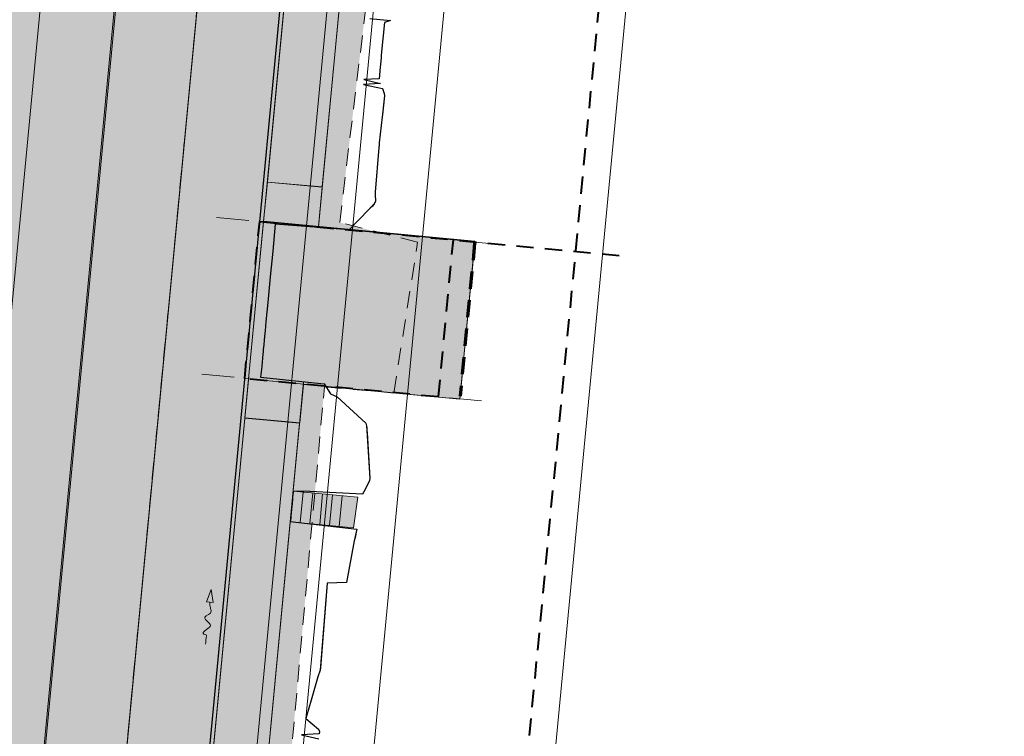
# Model space of a CAD drawing. Extents: x -11 to 1364399, y -11 to 423796.
# Tile 42 of 55: x 1364248 to 1364373, y 423185 to 423276. Entities that reach past the tile are written whole.
import ezdxf

# ---------------------------------------------------------------- set-up
doc = ezdxf.new("R2010")
doc.units = 0
doc.header["$MEASUREMENT"] = 0
doc.linetypes.add('DGN Style 2', pattern=[3.645058, 2.187035, -1.458023])
doc.linetypes.add('DGN Style 3', pattern=[5.103081, 3.645058, -1.458023])
for name, color, linetype, lineweight, plot in [('CM_Corridor_Conceptual (Construction)', 7, 'Continuous', 0, False), ('CM_Corridor_Final (Construction)', 7, 'Continuous', 30, False), ('CM_Corridor_Point_Control (Construction)', 7, 'Continuous', 0, False), ('CM_Corridor_Range_Conceptual (Construction)', 1, 'DGN Style 3', 30, False), ('CM_Corridor_Range_Final (Construction)', 1, 'DGN Style 2', 30, False), ('SC_Scratch13', 7, 'Continuous', 0, False)]:
    doc.layers.add(name, color=color, linetype=linetype, lineweight=lineweight, plot=plot)
for name, color, linetype, lineweight in [('DR_P_Flow_Arrow', 151, 'Continuous', 13), ('DT_P_Tie', 94, 'Continuous', 0), ('PV_P_Curb', 120, 'Continuous', 13), ('PV_P_Drive', 230, 'Continuous', 13), ('PV_P_EOP', 7, 'Continuous', 30), ('PV_P_Saw_Cut_Line', 62, 'Continuous', 13), ('PV_P_Steps', 97, 'Continuous', 13), ('PV_P_Walk', 241, 'Continuous', 13), ('SC_Scratch10', 7, 'Continuous', 0), ('SC_Shading1', 253, 'Continuous', 0), ('SC_Shading2', 9, 'Continuous', 0), ('SC_Shading3', 254, 'Continuous', 0)]:
    doc.layers.add(name, color=color, linetype=linetype, lineweight=lineweight)
doc.layers.add('MD_P_Drive_MatchLine (Construction)', color=30, linetype='DGN Style 2', lineweight=70, transparency=0.5)

# ---------------------------------------------------------------- blocks, each defined once
blk = doc.blocks.new('*U33', base_point=(1364189.51, 423113.4))
at = {"layer": 'CM_Corridor_Final (Construction)', "transparency": 33554559, "flags": 128}
blk.add_lwpolyline([(1364292.75, 423276.33), (1364295.39, 423276.04), (1364294.61, 423275.81), (1364294.21, 423271.63), (1364294.18, 423271.33), (1364294.1, 423270.44), (1364294.07, 423270.14), (1364293.92, 423268.65), (1364292, 423268.53), (1364294.11, 423268.03), (1364291.95, 423267.93), (1364294.35, 423267.4), (1364294.59, 423266.77), (1364294.63, 423266.47), (1364294.35, 423264.08), (1364294.32, 423263.79), (1364293.95, 423260.51), (1364293.92, 423260.21), (1364293.88, 423259.91), (1364293.43, 423254.23), (1364293.43, 423253.93), (1364293.48, 423253.02), (1364293.32, 423252.73), (1364293.08, 423252.45), (1364292.81, 423252.18), (1364291.16, 423250.53), (1364290.9, 423250.25), (1364290.37, 423249.7), (1364290.11, 423249.42), (1364280.71, 423250.15), (1364280.39, 423246.73), (1364280.07, 423243.44), (1364279.76, 423240.16), (1364279.65, 423238.97), (1364279.62, 423238.67), (1364279.56, 423238.07), (1364279.53, 423237.77), (1364279.42, 423236.58), (1364279.39, 423236.28), (1364279.3, 423235.38), (1364279.25, 423234.78), (1364279.22, 423234.49), (1364279.19, 423234.19), (1364279.16, 423233.89), (1364279.13, 423233.59), (1364278.99, 423232.1), (1364278.99, 423232.05), (1364278.86, 423230.68), (1364286.96, 423229.83), (1364287.75, 423228.55), (1364288.6, 423228.17), (1364292.24, 423224.81), (1364292.34, 423224.5), (1364292.36, 423224.19), (1364292.38, 423223.89), (1364292.4, 423223.59), (1364292.75, 423217.83), (1364292.71, 423217.53), (1364292.56, 423217.24), (1364291.97, 423216.09), (1364291.82, 423215.81), (1364285.13, 423216.14), (1364283, 423216.19), (1364282.99, 423216.05), (1364282.96, 423215.75), (1364282.93, 423215.45), (1364282.9, 423215.15), (1364282.85, 423214.55), (1364282.79, 423213.95), (1364282.73, 423213.36), (1364282.7, 423213.06), (1364282.68, 423212.76), (1364282.63, 423212.3), (1364291.09, 423211.36), (1364290.98, 423210.76), (1364290.92, 423210.47), (1364290.85, 423210.17), (1364290.77, 423209.88), (1364289.76, 423204.55), (1364287.3, 423204.48), (1364286.46, 423193.72), (1364286.41, 423193.42), (1364286.15, 423192.54), (1364285.8, 423191.37), (1364285.37, 423189.9), (1364285.28, 423189.61), (1364284.7, 423187.55), (1364284.62, 423187.26), (1364286.2, 423185.9), (1364286.35, 423185.59), (1364286.32, 423185.29), (1364284.07, 423185.2), (1364286.27, 423184.69)], dxfattribs=at)
blk = doc.blocks.new('*U34', base_point=(1364186.62, 423117.89))
at = {"layer": 'CM_Corridor_Range_Final (Construction)', "linetype": 'DGN Style 2', "lineweight": 40, "transparency": 33554559, "flags": 128}
blk.add_lwpolyline([(1364150.33, 422716.77), (1364230.71, 422858.72, 0.105465), (1364304.21, 423092.07), (1364343.65, 423506.18)], format="xyb", dxfattribs=at)
blk = doc.blocks.new('*U35', base_point=(1364289.67, 423302.04))
at = {"layer": 'CM_Corridor_Point_Control (Construction)', "transparency": 33554636}
blk.add_line((1364272.74, 423124.28), (1364306.6, 423479.79), dxfattribs=at)
blk = doc.blocks.new('*U39', base_point=(1364290.1, 423239.33))
at = {"layer": 'CM_Corridor_Conceptual (Construction)', "transparency": 33554559}
for p, q in [((1364277.36, 423250.6), (1364273.26, 423250.99)), ((1364304.74, 423247.99), (1364308.85, 423247.6)), ((1364275.47, 423230.67), (1364271.36, 423231.06)), ((1364302.84, 423228.06), (1364306.95, 423227.67))]:
    blk.add_line(p, q, dxfattribs=at)
at = {"layer": 'CM_Corridor_Conceptual (Construction)', "transparency": 33554559, "flags": 128}
blk.add_lwpolyline([(1364276.83, 423230.51), (1364277.23, 423234.67), (1364277.34, 423235.85), (1364278.18, 423244.63), (1364278.29, 423245.81), (1364278.74, 423250.5), (1364306.11, 423247.9), (1364305.66, 423243.2), (1364305.55, 423242.02), (1364304.72, 423233.24), (1364304.6, 423232.07), (1364304.21, 423227.9)], close=True, dxfattribs=at)
blk = doc.blocks.new('*U40', base_point=(1364301.19, 423239.33))
at = {"layer": 'CM_Corridor_Range_Conceptual (Construction)', "linetype": 'DGN Style 2', "lineweight": 40, "transparency": 33554559}
for p, q in [((1364276.83, 423230.51), (1364278.74, 423250.5)), ((1364278.74, 423250.5), (1364325.55, 423246.04)), ((1364301.47, 423228.16), (1364303.37, 423248.16)), ((1364301.47, 423228.16), (1364276.83, 423230.51))]:
    blk.add_line(p, q, dxfattribs=at)
blk = doc.blocks.new('*U45', base_point=(1364209.56, 423275.3))
at = {"layer": 'CM_Corridor_Conceptual (Construction)', "transparency": 33554559, "flags": 128}
blk.add_lwpolyline([(1364148.95, 423120.71), (1364176.96, 423117.68, 0.417925), (1364240.49, 423169.49), (1364260.3, 423377.57), (1364270.18, 423426.26)], format="xyb", dxfattribs=at)
blk = doc.blocks.new('*U64', base_point=(1364285.71, 423305.73))
at = {"layer": 'CM_Corridor_Conceptual (Construction)', "transparency": 33554559, "flags": 128}
for points in [[(1364309.8, 423099.62), (1364303.84, 423100.26, -0.410512), (1364249.84, 423166.47), (1364268.07, 423357.88), (1364273.73, 423511.84)], [(1364314.27, 423140.97), (1364308.3, 423141.61, -0.410512), (1364291.25, 423162.53), (1364309.59, 423355.14), (1364315.29, 423510.32)]]:
    blk.add_lwpolyline(points, format="xyb", dxfattribs=at)
blk = doc.blocks.new('*U65', base_point=(1364209.56, 423275.3))
at = {"layer": 'CM_Corridor_Conceptual (Construction)', "transparency": 33554559, "flags": 128}
blk.add_lwpolyline([(1364148.95, 423120.71), (1364176.96, 423117.68, 0.417925), (1364240.49, 423169.49), (1364260.3, 423377.57), (1364270.18, 423426.26)], format="xyb", dxfattribs=at)
blk = doc.blocks.new('*U66', base_point=(1364209.56, 423275.3))
at = {"layer": 'CM_Corridor_Conceptual (Construction)', "transparency": 33554559, "flags": 128}
blk.add_lwpolyline([(1364148.95, 423120.71), (1364176.96, 423117.68, 0.417925), (1364240.49, 423169.49), (1364260.3, 423377.57), (1364270.18, 423426.26)], format="xyb", dxfattribs=at)
blk = doc.blocks.new('*U67', base_point=(1364282.43, 423305.73))
at = {"layer": 'CM_Corridor_Conceptual (Construction)', "transparency": 33554559, "flags": 128}
for points in [[(1364309.8, 423099.62), (1364303.84, 423100.26, -0.410512), (1364249.84, 423166.47), (1364268.07, 423357.88), (1364273.73, 423511.84)], [(1364314.27, 423140.97), (1364308.3, 423141.61, -0.410512), (1364291.25, 423162.53), (1364309.59, 423355.14), (1364315.29, 423510.32)]]:
    blk.add_lwpolyline(points, format="xyb", dxfattribs=at)
blk = doc.blocks.new('*U70', base_point=(1364104.76, 423095.04))
at = {"layer": 'CM_Corridor_Point_Control (Construction)', "transparency": 33554636, "flags": 128}
blk.add_lwpolyline([(1363899.82, 422398.95), (1364177.31, 422888.96, 0.105465), (1364243.11, 423097.89), (1364309.23, 423792.15)], format="xyb", dxfattribs=at)
blk = doc.blocks.new('*U75', base_point=(1364153.62, 423131.22))
at = {"layer": 'CM_Corridor_Conceptual (Construction)', "transparency": 33554559, "flags": 128}
blk.add_lwpolyline([(1364076.24, 422643.8), (1364209.63, 422879.34, 0.084088), (1364269.05, 423043.41, 0.181207), (1364257.33, 423108.23, 0.166393), (1364282.38, 423163.62), (1364324.74, 423608.43)], format="xyb", dxfattribs=at)
blk = doc.blocks.new('*U76', base_point=(1364153.62, 423131.22))
at = {"layer": 'CM_Corridor_Conceptual (Construction)', "transparency": 33554559, "flags": 128}
blk.add_lwpolyline([(1364076.24, 422643.8), (1364209.63, 422879.34, 0.084088), (1364269.05, 423043.41, 0.181207), (1364257.33, 423108.23, 0.166393), (1364282.38, 423163.62), (1364324.74, 423608.43)], format="xyb", dxfattribs=at)
blk = doc.blocks.new('*U77', base_point=(1364104.76, 423095.04))
at = {"layer": 'CM_Corridor_Point_Control (Construction)', "transparency": 33554636, "flags": 128}
blk.add_lwpolyline([(1363899.82, 422398.95), (1364177.31, 422888.96, 0.105465), (1364243.11, 423097.89), (1364309.23, 423792.15)], format="xyb", dxfattribs=at)
blk = doc.blocks.new('*U86', base_point=(1364191.48, 423121.88))
at = {"layer": 'CM_Corridor_Conceptual (Construction)', "transparency": 33554559, "flags": 128}
blk.add_lwpolyline([(1364104.06, 422628.05), (1364233.72, 422857.02, 0.079884), (1364298.96, 423032.56), (1364358.24, 423026.16), (1364373.45, 423167), (1364315.41, 423173.27), (1364356.56, 423605.4)], format="xyb", dxfattribs=at)
blk = doc.blocks.new('*U89', base_point=(1364191.48, 423121.88))
at = {"layer": 'CM_Corridor_Conceptual (Construction)', "transparency": 33554559, "flags": 128}
blk.add_lwpolyline([(1364104.06, 422628.05), (1364233.72, 422857.02, 0.079884), (1364298.96, 423032.56), (1364358.24, 423026.16), (1364373.45, 423167), (1364315.41, 423173.27), (1364356.56, 423605.4)], format="xyb", dxfattribs=at)
blk = doc.blocks.new('DFL-P')
at = {"layer": 'DR_P_Flow_Arrow', "linetype": 'Continuous', "lineweight": 0, "extrusion": (0, 0, -1)}
blk.add_hatch(color=151, dxfattribs=at).paths.add_polyline_path([(0.08, -0.0214), (0, 0), (0.08, 0.0215)])
at = {"layer": 'DR_P_Flow_Arrow', "color": 151, "linetype": 'Continuous', "lineweight": 0}
blk.add_lwpolyline([(-0.08, 0.0215), (0, 0), (-0.08, -0.0214)], close=True, dxfattribs=at)
at = {"layer": 'DR_P_Flow_Arrow', "color": 151, "linetype": 'Continuous', "lineweight": 13}
blk.add_open_spline([(-0.0799, 0.0002), (-0.081, 0.0002), (-0.082, 0.0002), (-0.0831, 0.0002), (-0.0943, 0.0003), (-0.1052, 0.005), (-0.116, 0.0078), (-0.123, 0.0095), (-0.1299, 0.0131), (-0.1368, 0.015), (-0.1545, 0.0198), (-0.1635, -0.0202), (-0.1793, -0.0217), (-0.1971, -0.0235), (-0.2125, 0.0182), (-0.2277, 0.0195), (-0.2444, 0.021), (-0.2652, -0.0281), (-0.2838, -0.0217), (-0.2904, -0.0195), (-0.2867, 0.0007), (-0.2951, 0.0006), (-0.3134, 0.0004), (-0.3317, 0.0002), (-0.35, 0)], degree=3, knots=[0, 0, 0, 0, 0.009646, 0.009646, 0.009646, 0.112481, 0.112481, 0.112481, 0.179673, 0.179673, 0.179673, 0.350625, 0.350625, 0.350625, 0.544565, 0.544565, 0.544565, 0.756426, 0.756426, 0.756426, 0.832712, 0.832712, 0.832712, 1, 1, 1, 1], dxfattribs=at)

msp = doc.modelspace()

# ---------------------------------------------------------------- hatches: boundary and pattern name
at = {"layer": 'SC_Scratch13', "linetype": 'DGN Style 2'}
msp.add_hatch(color=5, dxfattribs=at).paths.add_polyline_path([(1364307.33, 423119.5), (1364307.89, 423131.3), (1364303.41, 423132.04), (1364291.17, 423138.31), (1364285.82, 423146.2), (1364282.25, 423151.78), (1364281.78, 423169.05), (1364282.26, 423177.4), (1364286.84, 423227.99), (1364286.97, 423229.45), (1364295.79, 423228.66), (1364298.83, 423247.86), (1364288.93, 423250.35), (1364290.22, 423261.14), (1364294.46, 423295.89), (1364294.4, 423316.39), (1364308.75, 423314.17), (1364302.89, 423330.06), (1364309.67, 423355.04), (1364299.77, 423355.11), (1364298.63, 423377.17), (1364301.94, 423398.96), (1364300.69, 423409.08), (1364301.52, 423422.9), (1364305.25, 423436.51), (1364295.86, 423429.69), (1364284.22, 423418.81), (1364282.23, 423397.96), (1364275.37, 423325.89), (1364265.63, 423223.64), (1364260.31, 423167.76), (1364260.17, 423155.1), (1364263.26, 423144.27), (1364261.49, 423150.47), (1364265.07, 423140.7), (1364268.16, 423136.07), (1364272.49, 423131.31), (1364280.25, 423125.65), (1364285.53, 423123.17), (1364290.13, 423121.73), (1364292.5, 423121.21)], flags=0)
at = {"layer": 'SC_Shading1', "transparency": 33554610}
msp.add_hatch(color=253, dxfattribs=at).paths.add_polyline_path([(1364305.15, 423435.8), (1364305.35, 423437.3), (1364303.31, 423437.27), (1364301.97, 423436.99), (1364301.2, 423436.79), (1364300.3, 423436.53), (1364299.86, 423436.38), (1364299.46, 423436.24), (1364298.67, 423435.93), (1364297.85, 423435.57), (1364296.68, 423435), (1364296.09, 423434.68), (1364295.12, 423434.09), (1364294.73, 423433.84), (1364294.26, 423433.52), (1364293.71, 423433.13), (1364293.41, 423432.9), (1364292.33, 423432.02), (1364291.71, 423431.47), (1364291.31, 423431.1), (1364290.95, 423430.73), (1364290.28, 423430.04), (1364289.59, 423429.24), (1364289.08, 423428.62), (1364288.44, 423427.75), (1364287.99, 423427.1), (1364287.43, 423426.25), (1364286.82, 423425.2), (1364286.38, 423424.35), (1364286.04, 423423.65), (1364285.63, 423422.73), (1364285.25, 423421.74), (1364284.85, 423420.57), (1364284.59, 423419.73), (1364284.31, 423418.59), (1364284.12, 423417.73), (1364284.03, 423416.84), (1364259.91, 423163.47), (1364259.8, 423160.84), (1364259.93, 423157.3), (1364260.65, 423152.35), (1364261.43, 423149.24), (1364263.21, 423144.39), (1364265.1, 423140.65), (1364267.18, 423137.39), (1364269.74, 423134.16), (1364271.94, 423131.84), (1364274.76, 423129.35), (1364278.48, 423126.7), (1364281.77, 423124.83), (1364285.53, 423123.17), (1364289.11, 423122), (1364292.76, 423121.17), (1364295.51, 423120.77), (1364313.6, 423118.82), (1364311.34, 423120.37), (1364305.64, 423120.98), (1364303.84, 423121.24), (1364301.34, 423121.74), (1364298.56, 423122.49), (1364296.02, 423123.36), (1364292.63, 423124.85), (1364289.67, 423126.48), (1364286.96, 423128.26), (1364284.8, 423129.94), (1364282.58, 423131.93), (1364280.27, 423134.35), (1364277.95, 423137.26), (1364275.96, 423140.3), (1364274.14, 423143.74), (1364272.96, 423146.54), (1364271.78, 423150.17), (1364271.06, 423153.29), (1364270.51, 423157.25), (1364270.4, 423162.45), (1364270.47, 423163.67), (1364288.81, 423356.29), (1364291.08, 423417.92), (1364291.15, 423418.69), (1364291.65, 423421.56), (1364291.85, 423422.26), (1364292.24, 423423.48), (1364292.95, 423425.2), (1364294.34, 423427.68), (1364295.68, 423429.48), (1364296.67, 423430.58), (1364297.69, 423431.56), (1364299.64, 423433.1), (1364301.37, 423434.18), (1364302.52, 423434.77), (1364303.4, 423435.16)], flags=0)
at = {"layer": 'SC_Shading1', "transparency": 33554610, "extrusion": (0, 0, -1)}
msp.add_hatch(color=251, dxfattribs=at).paths.add_polyline_path([(-1364279.24, 423250.53), (-1364279.72, 423255.51), (-1364286.68, 423254.85), (-1364286.21, 423249.87), (-1364306.12, 423247.97), (-1364304.21, 423227.9), (-1364284.29, 423229.76), (-1364283.83, 423224.88), (-1364276.86, 423225.51), (-1364277.33, 423230.46)], flags=0)
at = {"layer": 'SC_Shading2', "transparency": 33554610}
msp.add_hatch(color=9, dxfattribs=at).paths.add_polyline_path([(1364160.92, 423102.12), (1364180.99, 423099.95), (1364183.58, 423099.55), (1364188.07, 423098.43), (1364190.67, 423097.52), (1364193.57, 423096.25), (1364196.35, 423094.77), (1364198.4, 423093.48), (1364200.58, 423091.92), (1364204.45, 423088.52), (1364205.95, 423086.94), (1364207.73, 423084.8), (1364209.88, 423081.76), (1364211.78, 423078.45), (1364212.8, 423076.29), (1364213.66, 423074.16), (1364214.73, 423070.83), (1364215.4, 423068.01), (1364215.89, 423064.87), (1364216.14, 423061.67), (1364216.1, 423058.1), (1364215.75, 423054.54), (1364214.88, 423049.99), (1364212.58, 423038.82), (1364210.06, 423039.16), (1364206.2, 423021.57), (1364202.32, 423006.2), (1364197.47, 422991.03), (1364193.63, 422979.04), (1364189.86, 422968.51), (1364185.66, 422958.03), (1364179.57, 422944.11), (1364172.86, 422929.65), (1364163.75, 422912.61), (1364155.57, 422898.1), (1364145.74, 422880.8), (1364139.63, 422870.06), (1364132.86, 422857.06), (1364127.81, 422847.16), (1364107.31, 422811.21), (1364077.2, 422758.18), (1364106.06, 422741.84), (1364145.88, 422812.15), (1364174.59, 422862.85), (1364190.17, 422890.37), (1364196.71, 422902.8), (1364204.83, 422919.28), (1364216, 422944.66), (1364219.59, 422953.66), (1364223, 422962.66), (1364228.98, 422979.81), (1364234.81, 422998.6), (1364238.73, 423012.89), (1364241.59, 423024.38), (1364245.68, 423043.18), (1364247.89, 423054.97), (1364248.51, 423057.94), (1364249.3, 423060.68), (1364250.02, 423062.69), (1364250.57, 423064.04), (1364251.48, 423066.01), (1364252.94, 423068.69), (1364254.29, 423070.8), (1364256.13, 423073.28), (1364258.1, 423075.55), (1364260.37, 423077.8), (1364262.13, 423079.3), (1364264.79, 423081.29), (1364267.56, 423083.01), (1364270.51, 423084.53), (1364273.18, 423085.65), (1364275.02, 423086.29), (1364276.76, 423086.81), (1364278.51, 423087.25), (1364280.19, 423087.59), (1364281.96, 423087.87), (1364284.16, 423088.11), (1364285.92, 423088.21), (1364287.85, 423088.23), (1364289.13, 423088.19), (1364290, 423088.14), (1364292.14, 423087.94), (1364310.06, 423086.01), (1364313.6, 423118.82), (1364295.38, 423120.79), (1364291.21, 423121.47), (1364287.57, 423122.46), (1364283.67, 423123.94), (1364280.54, 423125.48), (1364277.41, 423127.4), (1364274.24, 423129.78), (1364271.25, 423132.53), (1364269.47, 423134.47), (1364268.28, 423135.92), (1364266.34, 423138.62), (1364264.7, 423141.35), (1364263.08, 423144.68), (1364261.78, 423148.11), (1364260.44, 423153.4), (1364260.03, 423156.27), (1364259.82, 423159.37), (1364259.82, 423161.79), (1364260, 423164.45), (1364260.3, 423167.57), (1364284.11, 423417.66), (1364284.33, 423418.66), (1364284.52, 423419.44), (1364284.9, 423420.75), (1364285.29, 423421.85), (1364285.56, 423422.52), (1364286.08, 423423.73), (1364286.63, 423424.82), (1364287.39, 423426.17), (1364287.95, 423427.06), (1364288.48, 423427.81), (1364289.13, 423428.68), (1364289.87, 423429.57), (1364290.66, 423430.44), (1364291.28, 423431.07), (1364291.83, 423431.58), (1364292.59, 423432.25), (1364293.17, 423432.71), (1364294, 423433.33), (1364295.02, 423434.03), (1364295.9, 423434.57), (1364296.69, 423435), (1364297.58, 423435.44), (1364298.65, 423435.92), (1364299.83, 423436.37), (1364300.76, 423436.67), (1364301.93, 423436.98), (1364303.3, 423437.27), (1364305.35, 423437.31), (1364307.44, 423460.3), (1364304.3, 423461.46), (1364302.91, 423462.09), (1364301.33, 423462.94), (1364300.41, 423463.52), (1364299.41, 423464.21), (1364298.45, 423464.97), (1364297.38, 423465.91), (1364296.17, 423467.16), (1364294.92, 423468.65), (1364294.08, 423469.84), (1364292.94, 423471.76), (1364292.24, 423473.19), (1364291.85, 423474.14), (1364291.26, 423475.89), (1364290.82, 423477.55), (1364290.5, 423479.32), (1364290.36, 423480.67), (1364290.31, 423481.51), (1364290.28, 423482.4), (1364293, 423511), (1364261.64, 423513.99), (1364254.71, 423441.26), (1364265.48, 423433.58), (1364284.59, 423419.73), (1364284.11, 423417.63), (1364282.72, 423403.1), (1364264.04, 423419.39), (1364253.51, 423428.61), (1364228.76, 423168.72), (1364228.36, 423165.74), (1364227.71, 423162.7), (1364226.13, 423157.78), (1364223.63, 423152.6), (1364220.84, 423148.39), (1364217.72, 423144.74), (1364213.75, 423141.14), (1364209.47, 423138.19), (1364205.01, 423135.89), (1364199.8, 423134.02), (1364196.71, 423133.28), (1364191.77, 423132.62), (1364185.87, 423132.64), (1364164.43, 423134.6), (1364164.65, 423136.72), (1364126.06, 423140.95), (1364104.69, 423143.74), (1364103.78, 423144.39), (1364102.64, 423145.52), (1364097.41, 423150.79), (1364095.98, 423149.4), (1364101.2, 423144.13), (1364072.02, 423147.31), (1363988.19, 423155.59), (1363872.84, 423167.8), (1363863.78, 423169.21), (1363860.09, 423134.61)], flags=0)
at = {"layer": 'SC_Shading3', "transparency": 33554610, "extrusion": (0, 0, -1)}
msp.add_hatch(color=254, dxfattribs=at).paths.add_polyline_path([(-1364286.69, 423254.88), (-1364279.72, 423255.51), (-1364285, 423311), (-1364291.92, 423310.35), (-1364291.97, 423310.34)], flags=0)
at = {"layer": 'SC_Shading3', "transparency": 33554610}
msp.add_hatch(color=254, dxfattribs=at).paths.add_polyline_path([(1364311.39, 423120.86), (1364312.14, 423127.82), (1364306.5, 423128.44), (1364304.64, 423128.7), (1364302.48, 423129.12), (1364299.66, 423129.85), (1364296.65, 423130.89), (1364293.55, 423132.54), (1364291.8, 423133.67), (1364290.17, 423134.88), (1364287.46, 423137.33), (1364286.33, 423138.48), (1364285.07, 423139.98), (1364284.07, 423141.3), (1364282.96, 423142.93), (1364281.37, 423145.77), (1364280.22, 423148.35), (1364279.2, 423151.32), (1364278.54, 423154.04), (1364277.97, 423158.07), (1364277.87, 423160.88), (1364277.92, 423162.62), (1364277.95, 423163.02), (1364283.82, 423224.81), (1364276.86, 423225.48), (1364270.97, 423163.63), (1364270.87, 423161.43), (1364270.94, 423158.32), (1364271.37, 423154.44), (1364272.16, 423150.71), (1364273.52, 423146.49), (1364275.27, 423142.59), (1364276.74, 423139.98), (1364278.42, 423137.48), (1364280.75, 423134.55), (1364283.14, 423132.09), (1364285.62, 423129.9), (1364287.88, 423128.21), (1364290.31, 423126.65), (1364292.61, 423125.4), (1364294.69, 423124.43), (1364296.81, 423123.59), (1364299.73, 423122.66), (1364302, 423122.1), (1364304.08, 423121.71), (1364306.13, 423121.44)], flags=0)

# ---------------------------------------------------------------- linework, layer by layer
at = {"layer": 'DT_P_Tie', "flags": 128}
for points in [[(1364293.92, 423268.65), (1364294.61, 423275.81), (1364295.39, 423276.04)], [(1364290.11, 423249.42), (1364291.16, 423250.53), (1364292.81, 423252.18), (1364293.32, 423252.73), (1364293.48, 423253.02), (1364293.43, 423254.23), (1364293.88, 423259.91), (1364294.63, 423266.47), (1364294.59, 423266.77), (1364294.35, 423267.4)], [(1364285.13, 423216.14), (1364291.82, 423215.81), (1364292.71, 423217.53), (1364292.75, 423217.83), (1364292.38, 423223.89), (1364292.34, 423224.5), (1364292.24, 423224.81), (1364288.6, 423228.17), (1364287.75, 423228.55), (1364286.96, 423229.83)], [(1364286.32, 423185.29), (1364286.35, 423185.59), (1364286.2, 423185.9), (1364284.62, 423187.26), (1364286.41, 423193.42), (1364287.3, 423204.48), (1364289.76, 423204.55), (1364290.77, 423209.88), (1364291.09, 423211.36)]]:
    msp.add_lwpolyline(points, dxfattribs=at)
at = {"layer": 'MD_P_Drive_MatchLine (Construction)'}
msp.add_line((1364306.08, 423247.74), (1364304.22, 423228.26), dxfattribs=at)
at = {"layer": 'PV_P_Curb'}
for p, q in [((1364279.23, 423250.46), (1364285.49, 423316.16)), ((1364270.97, 423163.55), (1364277.36, 423230.75))]:
    msp.add_line(p, q, dxfattribs=at)
at = {"layer": 'PV_P_Curb', "flags": 128}
msp.add_lwpolyline([(1364277.33, 423230.46), (1364279.23, 423250.46)], dxfattribs=at)
at = {"layer": 'PV_P_Drive'}
for p, q in [((1364279.72, 423255.51), (1364286.7, 423254.84)), ((1364306.12, 423247.97), (1364279.24, 423250.53)), ((1364304.21, 423227.9), (1364277.33, 423230.46)), ((1364276.86, 423225.48), (1364280.3, 423225.15))]:
    msp.add_line(p, q, dxfattribs=at)
at = {"layer": 'PV_P_Drive', "flags": 128}
for points in [[(1364277.33, 423230.46), (1364279.23, 423250.46)], [(1364304.21, 423227.9), (1364306.11, 423247.9)]]:
    msp.add_lwpolyline(points, dxfattribs=at)
at = {"layer": 'PV_P_EOP', "flags": 128}
msp.add_lwpolyline([(1364270.47, 423163.6), (1364288.83, 423356.51), (1364291.06, 423417.19)], dxfattribs=at)
at = {"layer": 'PV_P_Saw_Cut_Line'}
msp.add_line((1364260.01, 423164.59), (1364284.13, 423417.85), dxfattribs=at)
at = {"layer": 'PV_P_Saw_Cut_Line', "flags": 128}
msp.add_lwpolyline([(1364310.08, 423086.2), (1364313.6, 423118.82), (1364295.51, 423120.77, -0.405846), (1364259.93, 423163.7), (1364284.11, 423417.66)], format="xyb", dxfattribs=at)
at = {"layer": 'PV_P_Steps'}
for p, q in [((1364283, 423216.19), (1364282.63, 423212.29)), ((1364284.25, 423216.07), (1364283.88, 423212.18)), ((1364285.49, 423215.95), (1364285.12, 423212.06)), ((1364286.74, 423215.83), (1364286.37, 423211.94)), ((1364287.98, 423215.72), (1364287.61, 423211.82)), ((1364289.23, 423215.6), (1364288.86, 423211.7)), ((1364291.21, 423215.41), (1364290.65, 423211.53))]:
    msp.add_line(p, q, dxfattribs=at)
at = {"layer": 'PV_P_Steps', "flags": 128}
for points in [[(1364283, 423216.19), (1364291.21, 423215.41)], [(1364282.63, 423212.29), (1364290.65, 423211.53)]]:
    msp.add_lwpolyline(points, dxfattribs=at)
at = {"layer": 'PV_P_Walk'}
for p, q in [((1364286.2, 423249.79), (1364292.46, 423315.5)), ((1364277.94, 423162.88), (1364284.33, 423230.08))]:
    msp.add_line(p, q, dxfattribs=at)
at = {"layer": 'SC_Scratch10'}
msp.add_line((1364291.21, 423215.41), (1364290.65, 423211.53), dxfattribs=at)
at = {"layer": 'SC_Scratch13', "color": 5, "linetype": 'DGN Style 2'}
for points in [[(1364275.37, 423325.89), (1364265.63, 423223.64), (1364260.31, 423167.76)], [(1364282.26, 423177.4), (1364286.84, 423227.99), (1364286.97, 423229.45), (1364295.79, 423228.66), (1364298.83, 423247.86), (1364288.93, 423250.35), (1364290.22, 423261.14), (1364294.46, 423295.89)]]:
    msp.add_lwpolyline(points, dxfattribs=at)
at = {"layer": 'SC_Shading1', "transparency": 33554610}
for points in [[(1364284.03, 423416.84), (1364259.91, 423163.47)], [(1364270.47, 423163.67), (1364288.81, 423356.29)]]:
    msp.add_lwpolyline(points, dxfattribs=at)
at = {"layer": 'SC_Shading1', "color": 251, "transparency": 33554610}
msp.add_lwpolyline([(1364279.24, 423250.53), (1364279.72, 423255.51), (1364286.68, 423254.85), (1364286.21, 423249.87), (1364306.12, 423247.97), (1364304.21, 423227.9), (1364284.29, 423229.76), (1364283.83, 423224.88), (1364276.86, 423225.51), (1364277.33, 423230.46)], close=True, dxfattribs=at)
at = {"layer": 'SC_Shading2', "transparency": 33554610}
msp.add_lwpolyline([(1364310.06, 423086.01), (1364313.6, 423118.82), (1364295.38, 423120.79), (1364291.21, 423121.47), (1364287.57, 423122.46), (1364283.67, 423123.94), (1364280.54, 423125.48), (1364277.41, 423127.4), (1364274.24, 423129.78), (1364271.25, 423132.53), (1364269.47, 423134.47), (1364268.28, 423135.92), (1364266.34, 423138.62), (1364264.7, 423141.35), (1364263.08, 423144.68), (1364261.78, 423148.11), (1364260.44, 423153.4), (1364260.03, 423156.27), (1364259.82, 423159.37), (1364259.82, 423161.79), (1364260, 423164.45), (1364260.3, 423167.57), (1364284.11, 423417.66)], dxfattribs=at)
at = {"layer": 'SC_Shading3', "transparency": 33554610}
for points in [[(1364286.69, 423254.88), (1364279.72, 423255.51), (1364285, 423311), (1364291.92, 423310.35), (1364291.97, 423310.34)], [(1364283, 423216.19), (1364282.63, 423212.29), (1364290.65, 423211.53), (1364291.21, 423215.41)]]:
    msp.add_lwpolyline(points, close=True, dxfattribs=at)
msp.add_lwpolyline([(1364277.95, 423163.02), (1364283.82, 423224.81), (1364276.86, 423225.48), (1364270.97, 423163.63)], dxfattribs=at)
msp.add_solid([(1364283, 423216.19), (1364282.63, 423212.29), (1364291.21, 423215.41), (1364290.65, 423211.53)], dxfattribs=at)

# ---------------------------------------------------------------- block references
at = {"layer": 'CM_Corridor_Conceptual (Construction)', "transparency": 33554559}
for name, p in [('*U75', (1364153.62, 423131.22)), ('*U76', (1364153.62, 423131.22)), ('*U86', (1364191.48, 423121.88)), ('*U89', (1364191.48, 423121.88)), ('*U64', (1364285.71, 423305.73)), ('*U67', (1364282.43, 423305.73)), ('*U45', (1364209.56, 423275.3)), ('*U65', (1364209.56, 423275.3)), ('*U66', (1364209.56, 423275.3)), ('*U39', (1364290.1, 423239.33))]:
    msp.add_blockref(name, p, dxfattribs=at)
at = {"layer": 'CM_Corridor_Final (Construction)', "transparency": 33554559}
msp.add_blockref('*U33', (1364189.51, 423113.4), dxfattribs=at)
at = {"layer": 'CM_Corridor_Point_Control (Construction)', "transparency": 33554636}
for name, p in [('*U70', (1364104.76, 423095.04)), ('*U77', (1364104.76, 423095.04)), ('*U35', (1364289.67, 423302.04))]:
    msp.add_blockref(name, p, dxfattribs=at)
at = {"layer": 'CM_Corridor_Range_Conceptual (Construction)', "linetype": 'DGN Style 2', "lineweight": 40, "transparency": 33554559}
msp.add_blockref('*U40', (1364301.19, 423239.33), dxfattribs=at)
at = {"layer": 'CM_Corridor_Range_Final (Construction)', "linetype": 'DGN Style 2', "lineweight": 40, "transparency": 33554559}
msp.add_blockref('*U34', (1364186.62, 423117.89), dxfattribs=at)
at = {"layer": 'DR_P_Flow_Arrow', "color": 151, "linetype": 'Continuous', "lineweight": 0, "extrusion": (0, 0, -1), "xscale": 20.00000000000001, "yscale": 20.00000000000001, "zscale": 20.00000000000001, "rotation": 95.86133464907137}
msp.add_blockref('DFL-P', (-1364272.56, 423203.66), dxfattribs=at)

doc.saveas('drawing.dxf')
